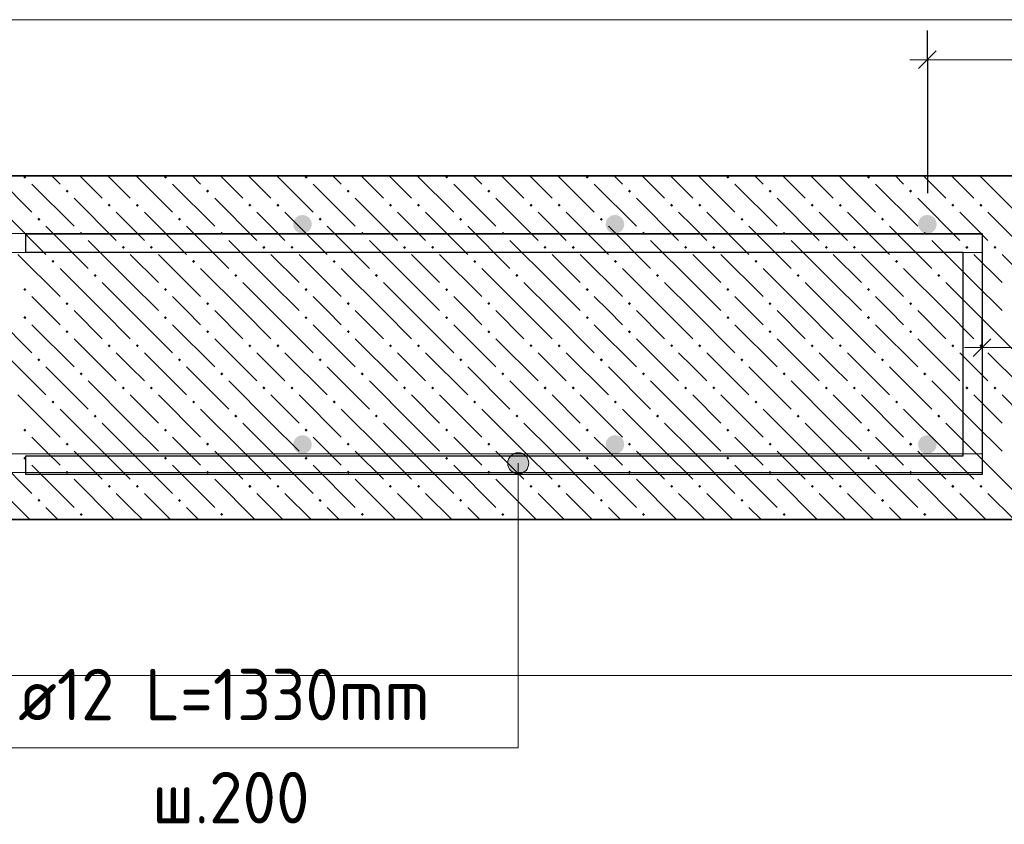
# Model space of a CAD drawing. Header units: millimetres. Extents: x 0 to 59400, y 0 to 42000.
# Tile 21 of 22: x 51907 to 56108, y 35444 to 38879. Entities that reach past the tile are written whole.
import ezdxf

# ---------------------------------------------------------------- set-up
doc = ezdxf.new("R2010")
doc.units = ezdxf.units.MM
for name, color, linetype, lineweight in [('Standard', 7, 'Continuous', 25), ('ЖБ Перекрытие верхний уровень', 7, 'Continuous', 18), ('Обрамление П-обр. равн.', 7, 'Continuous', 25), ('Размерная линия_ общее', 7, 'Continuous', 13), ('Фоновоя арматура Х1', 7, 'Continuous', 25)]:
    doc.layers.add(name, color=color, linetype=linetype, lineweight=lineweight)
doc.styles.add('ISOCPEUR', font='txt')

msp = doc.modelspace()

# ---------------------------------------------------------------- hatches: boundary and pattern name
at = {"layer": 'Standard', "linetype": 'Continuous', "lineweight": 13, "transparency": 33554687}
for points in [[(54056.9, 37024.2), (54011.9, 37024.2), (53995.7, 37008)], [(54056.9, 37024.2), (53995.7, 37008), (54073.1, 37008)], [(54011.9, 37024.2), (54056.9, 37024.2), (54034.4, 37030.5)], [(54073.1, 37008), (53995.7, 37008), (53989.4, 36985.5)], [(54073.1, 37008), (53989.4, 36985.5), (54079.4, 36985.5)], [(54079.4, 36985.5), (53989.4, 36985.5), (53995.7, 36963)], [(54079.4, 36985.5), (53995.7, 36963), (54073.1, 36963)], [(54073.1, 36963), (53995.7, 36963), (54011.9, 36946.8)], [(54073.1, 36963), (54011.9, 36946.8), (54056.9, 36946.8)], [(54056.9, 36946.8), (54011.9, 36946.8), (54034.4, 36940.5)]]:
    msp.add_hatch(color=7, dxfattribs=at).paths.add_polyline_path(points)
at = {"layer": 'ЖБ Перекрытие верхний уровень', "linetype": 'Continuous', "lineweight": 18, "transparency": 33554687}
for points in [[(51922.3, 38206.9), (51927.5, 38212.2), (51930, 38212.2), (51935.3, 38206.9), (51928.8, 38200.4)], [(52522.3, 38206.9), (52527.5, 38212.2), (52530, 38212.2), (52535.3, 38206.9), (52528.8, 38200.4)], [(53122.3, 38206.9), (53127.5, 38212.2), (53130, 38212.2), (53135.3, 38206.9), (53128.8, 38200.4)], [(53722.3, 38206.9), (53727.5, 38212.2), (53730, 38212.2), (53735.3, 38206.9), (53728.8, 38200.4)], [(54322.3, 38206.9), (54327.5, 38212.2), (54330, 38212.2), (54335.3, 38206.9), (54328.8, 38200.4)], [(54922.3, 38206.9), (54927.5, 38212.2), (54930, 38212.2), (54935.3, 38206.9), (54928.8, 38200.4)], [(55522.3, 38206.9), (55527.5, 38212.2), (55530, 38212.2), (55535.3, 38206.9), (55528.8, 38200.4)], [(52102.3, 38146.9), (52108.8, 38153.4), (52115.3, 38146.9), (52108.8, 38140.4)], [(52702.3, 38146.9), (52708.8, 38153.4), (52715.3, 38146.9), (52708.8, 38140.4)], [(53302.3, 38146.9), (53308.8, 38153.4), (53315.3, 38146.9), (53308.8, 38140.4)], [(53902.3, 38146.9), (53908.8, 38153.4), (53915.3, 38146.9), (53908.8, 38140.4)], [(54502.3, 38146.9), (54508.8, 38153.4), (54515.3, 38146.9), (54508.8, 38140.4)], [(55102.3, 38146.9), (55108.8, 38153.4), (55115.3, 38146.9), (55108.8, 38140.4)], [(55702.3, 38146.9), (55708.8, 38153.4), (55715.3, 38146.9), (55708.8, 38140.4)], [(52282.3, 38086.9), (52288.8, 38093.4), (52295.3, 38086.9), (52288.8, 38080.4)], [(52402.3, 38086.9), (52408.8, 38093.4), (52415.3, 38086.9), (52408.8, 38080.4)], [(52882.3, 38086.9), (52888.8, 38093.4), (52895.3, 38086.9), (52888.8, 38080.4)], [(53002.3, 38086.9), (53008.8, 38093.4), (53015.3, 38086.9), (53008.8, 38080.4)], [(53482.3, 38086.9), (53488.8, 38093.4), (53495.3, 38086.9), (53488.8, 38080.4)], [(53602.3, 38086.9), (53608.8, 38093.4), (53615.3, 38086.9), (53608.8, 38080.4)], [(54082.3, 38086.9), (54088.8, 38093.4), (54095.3, 38086.9), (54088.8, 38080.4)], [(54202.3, 38086.9), (54208.8, 38093.4), (54215.3, 38086.9), (54208.8, 38080.4)], [(54682.3, 38086.9), (54688.8, 38093.4), (54695.3, 38086.9), (54688.8, 38080.4)], [(54802.3, 38086.9), (54808.8, 38093.4), (54815.3, 38086.9), (54808.8, 38080.4)], [(55282.3, 38086.9), (55288.8, 38093.4), (55295.3, 38086.9), (55288.8, 38080.4)], [(55402.3, 38086.9), (55408.8, 38093.4), (55415.3, 38086.9), (55408.8, 38080.4)], [(55882.3, 38086.9), (55888.8, 38093.4), (55895.3, 38086.9), (55888.8, 38080.4)], [(56002.3, 38086.9), (56008.8, 38093.4), (56015.3, 38086.9), (56008.8, 38080.4)], [(51982.3, 38026.9), (51988.8, 38033.4), (51995.3, 38026.9), (51988.8, 38020.4)], [(52582.3, 38026.9), (52588.8, 38033.4), (52595.3, 38026.9), (52588.8, 38020.4)], [(53182.3, 38026.9), (53188.8, 38033.4), (53195.3, 38026.9), (53188.8, 38020.4)], [(53782.3, 38026.9), (53788.8, 38033.4), (53795.3, 38026.9), (53788.8, 38020.4)], [(54382.3, 38026.9), (54388.8, 38033.4), (54395.3, 38026.9), (54388.8, 38020.4)], [(54982.3, 38026.9), (54988.8, 38033.4), (54995.3, 38026.9), (54988.8, 38020.4)], [(55582.3, 38026.9), (55588.8, 38033.4), (55595.3, 38026.9), (55588.8, 38020.4)], [(52162.3, 37966.9), (52168.8, 37973.4), (52175.3, 37966.9), (52168.8, 37960.4)], [(52762.3, 37966.9), (52768.8, 37973.4), (52775.3, 37966.9), (52768.8, 37960.4)], [(53362.3, 37966.9), (53368.8, 37973.4), (53375.3, 37966.9), (53368.8, 37960.4)], [(53962.3, 37966.9), (53968.8, 37973.4), (53975.3, 37966.9), (53968.8, 37960.4)], [(54562.3, 37966.9), (54568.8, 37973.4), (54575.3, 37966.9), (54568.8, 37960.4)], [(55162.3, 37966.9), (55168.8, 37973.4), (55175.3, 37966.9), (55168.8, 37960.4)], [(55762.3, 37966.9), (55768.8, 37973.4), (55775.3, 37966.9), (55768.8, 37960.4)], [(52342.3, 37906.9), (52348.8, 37913.4), (52355.3, 37906.9), (52348.8, 37900.4)], [(52462.3, 37906.9), (52468.8, 37913.4), (52475.3, 37906.9), (52468.8, 37900.4)], [(52942.3, 37906.9), (52948.8, 37913.4), (52955.3, 37906.9), (52948.8, 37900.4)], [(53062.3, 37906.9), (53068.8, 37913.4), (53075.3, 37906.9), (53068.8, 37900.4)], [(53542.3, 37906.9), (53548.8, 37913.4), (53555.3, 37906.9), (53548.8, 37900.4)], [(53662.3, 37906.9), (53668.8, 37913.4), (53675.3, 37906.9), (53668.8, 37900.4)], [(54142.3, 37906.9), (54148.8, 37913.4), (54155.3, 37906.9), (54148.8, 37900.4)], [(54262.3, 37906.9), (54268.8, 37913.4), (54275.3, 37906.9), (54268.8, 37900.4)], [(54742.3, 37906.9), (54748.8, 37913.4), (54755.3, 37906.9), (54748.8, 37900.4)], [(54862.3, 37906.9), (54868.8, 37913.4), (54875.3, 37906.9), (54868.8, 37900.4)], [(55342.3, 37906.9), (55348.8, 37913.4), (55355.3, 37906.9), (55348.8, 37900.4)], [(55462.3, 37906.9), (55468.8, 37913.4), (55475.3, 37906.9), (55468.8, 37900.4)], [(55942.3, 37906.9), (55948.8, 37913.4), (55955.3, 37906.9), (55948.8, 37900.4)], [(56062.3, 37906.9), (56068.8, 37913.4), (56075.3, 37906.9), (56068.8, 37900.4)], [(52042.3, 37846.9), (52048.8, 37853.4), (52055.3, 37846.9), (52048.8, 37840.4)], [(52642.3, 37846.9), (52648.8, 37853.4), (52655.3, 37846.9), (52648.8, 37840.4)], [(53242.3, 37846.9), (53248.8, 37853.4), (53255.3, 37846.9), (53248.8, 37840.4)], [(53842.3, 37846.9), (53848.8, 37853.4), (53855.3, 37846.9), (53848.8, 37840.4)], [(54442.3, 37846.9), (54448.8, 37853.4), (54455.3, 37846.9), (54448.8, 37840.4)], [(55042.3, 37846.9), (55048.8, 37853.4), (55055.3, 37846.9), (55048.8, 37840.4)], [(55642.3, 37846.9), (55648.8, 37853.4), (55655.3, 37846.9), (55648.8, 37840.4)], [(52222.3, 37786.9), (52228.8, 37793.4), (52235.3, 37786.9), (52228.8, 37780.4)], [(52822.3, 37786.9), (52828.8, 37793.4), (52835.3, 37786.9), (52828.8, 37780.4)], [(53422.3, 37786.9), (53428.8, 37793.4), (53435.3, 37786.9), (53428.8, 37780.4)], [(54022.3, 37786.9), (54028.8, 37793.4), (54035.3, 37786.9), (54028.8, 37780.4)], [(54622.3, 37786.9), (54628.8, 37793.4), (54635.3, 37786.9), (54628.8, 37780.4)], [(55222.3, 37786.9), (55228.8, 37793.4), (55235.3, 37786.9), (55228.8, 37780.4)], [(55822.3, 37786.9), (55828.8, 37793.4), (55835.3, 37786.9), (55828.8, 37780.4)], [(51922.3, 37726.9), (51928.8, 37733.4), (51935.3, 37726.9), (51928.8, 37720.4)], [(52522.3, 37726.9), (52528.8, 37733.4), (52535.3, 37726.9), (52528.8, 37720.4)], [(53122.3, 37726.9), (53128.8, 37733.4), (53135.3, 37726.9), (53128.8, 37720.4)], [(53722.3, 37726.9), (53728.8, 37733.4), (53735.3, 37726.9), (53728.8, 37720.4)], [(54322.3, 37726.9), (54328.8, 37733.4), (54335.3, 37726.9), (54328.8, 37720.4)], [(54922.3, 37726.9), (54928.8, 37733.4), (54935.3, 37726.9), (54928.8, 37720.4)], [(55522.3, 37726.9), (55528.8, 37733.4), (55535.3, 37726.9), (55528.8, 37720.4)], [(52102.3, 37666.9), (52108.8, 37673.4), (52115.3, 37666.9), (52108.8, 37660.4)], [(52702.3, 37666.9), (52708.8, 37673.4), (52715.3, 37666.9), (52708.8, 37660.4)], [(53302.3, 37666.9), (53308.8, 37673.4), (53315.3, 37666.9), (53308.8, 37660.4)], [(53902.3, 37666.9), (53908.8, 37673.4), (53915.3, 37666.9), (53908.8, 37660.4)], [(54502.3, 37666.9), (54508.8, 37673.4), (54515.3, 37666.9), (54508.8, 37660.4)], [(55102.3, 37666.9), (55108.8, 37673.4), (55115.3, 37666.9), (55108.8, 37660.4)], [(55702.3, 37666.9), (55708.8, 37673.4), (55715.3, 37666.9), (55708.8, 37660.4)], [(51922.3, 37606.9), (51928.8, 37613.4), (51935.3, 37606.9), (51928.8, 37600.4)], [(52522.3, 37606.9), (52528.8, 37613.4), (52535.3, 37606.9), (52528.8, 37600.4)], [(53122.3, 37606.9), (53128.8, 37613.4), (53135.3, 37606.9), (53128.8, 37600.4)], [(53722.3, 37606.9), (53728.8, 37613.4), (53735.3, 37606.9), (53728.8, 37600.4)], [(54322.3, 37606.9), (54328.8, 37613.4), (54335.3, 37606.9), (54328.8, 37600.4)], [(54922.3, 37606.9), (54928.8, 37613.4), (54935.3, 37606.9), (54928.8, 37600.4)], [(55522.3, 37606.9), (55528.8, 37613.4), (55535.3, 37606.9), (55528.8, 37600.4)], [(52102.3, 37546.9), (52108.8, 37553.4), (52115.3, 37546.9), (52108.8, 37540.4)], [(52702.3, 37546.9), (52708.8, 37553.4), (52715.3, 37546.9), (52708.8, 37540.4)], [(53302.3, 37546.9), (53308.8, 37553.4), (53315.3, 37546.9), (53308.8, 37540.4)], [(53902.3, 37546.9), (53908.8, 37553.4), (53915.3, 37546.9), (53908.8, 37540.4)], [(54502.3, 37546.9), (54508.8, 37553.4), (54515.3, 37546.9), (54508.8, 37540.4)], [(55102.3, 37546.9), (55108.8, 37553.4), (55115.3, 37546.9), (55108.8, 37540.4)], [(55702.3, 37546.9), (55708.8, 37553.4), (55715.3, 37546.9), (55708.8, 37540.4)], [(52282.3, 37486.9), (52288.8, 37493.4), (52295.3, 37486.9), (52288.8, 37480.4)], [(52402.3, 37486.9), (52408.8, 37493.4), (52415.3, 37486.9), (52408.8, 37480.4)], [(52882.3, 37486.9), (52888.8, 37493.4), (52895.3, 37486.9), (52888.8, 37480.4)], [(53002.3, 37486.9), (53008.8, 37493.4), (53015.3, 37486.9), (53008.8, 37480.4)], [(53482.3, 37486.9), (53488.8, 37493.4), (53495.3, 37486.9), (53488.8, 37480.4)], [(53602.3, 37486.9), (53608.8, 37493.4), (53615.3, 37486.9), (53608.8, 37480.4)], [(54082.3, 37486.9), (54088.8, 37493.4), (54095.3, 37486.9), (54088.8, 37480.4)], [(54202.3, 37486.9), (54208.8, 37493.4), (54215.3, 37486.9), (54208.8, 37480.4)], [(54682.3, 37486.9), (54688.8, 37493.4), (54695.3, 37486.9), (54688.8, 37480.4)], [(54802.3, 37486.9), (54808.8, 37493.4), (54815.3, 37486.9), (54808.8, 37480.4)], [(55282.3, 37486.9), (55288.8, 37493.4), (55295.3, 37486.9), (55288.8, 37480.4)], [(55402.3, 37486.9), (55408.8, 37493.4), (55415.3, 37486.9), (55408.8, 37480.4)], [(55882.3, 37486.9), (55888.8, 37493.4), (55895.3, 37486.9), (55888.8, 37480.4)], [(56002.3, 37486.9), (56008.8, 37493.4), (56015.3, 37486.9), (56008.8, 37480.4)], [(51982.3, 37426.9), (51988.8, 37433.4), (51995.3, 37426.9), (51988.8, 37420.4)], [(52582.3, 37426.9), (52588.8, 37433.4), (52595.3, 37426.9), (52588.8, 37420.4)], [(53182.3, 37426.9), (53188.8, 37433.4), (53195.3, 37426.9), (53188.8, 37420.4)], [(53782.3, 37426.9), (53788.8, 37433.4), (53795.3, 37426.9), (53788.8, 37420.4)], [(54382.3, 37426.9), (54388.8, 37433.4), (54395.3, 37426.9), (54388.8, 37420.4)], [(54982.3, 37426.9), (54988.8, 37433.4), (54995.3, 37426.9), (54988.8, 37420.4)], [(55582.3, 37426.9), (55588.8, 37433.4), (55595.3, 37426.9), (55588.8, 37420.4)], [(52162.3, 37366.9), (52168.8, 37373.4), (52175.3, 37366.9), (52168.8, 37360.4)], [(52762.3, 37366.9), (52768.8, 37373.4), (52775.3, 37366.9), (52768.8, 37360.4)], [(53362.3, 37366.9), (53368.8, 37373.4), (53375.3, 37366.9), (53368.8, 37360.4)], [(53962.3, 37366.9), (53968.8, 37373.4), (53975.3, 37366.9), (53968.8, 37360.4)], [(54562.3, 37366.9), (54568.8, 37373.4), (54575.3, 37366.9), (54568.8, 37360.4)], [(55162.3, 37366.9), (55168.8, 37373.4), (55175.3, 37366.9), (55168.8, 37360.4)], [(55762.3, 37366.9), (55768.8, 37373.4), (55775.3, 37366.9), (55768.8, 37360.4)], [(52342.3, 37306.9), (52348.8, 37313.4), (52355.3, 37306.9), (52348.8, 37300.4)], [(52462.3, 37306.9), (52468.8, 37313.4), (52475.3, 37306.9), (52468.8, 37300.4)], [(52942.3, 37306.9), (52948.8, 37313.4), (52955.3, 37306.9), (52948.8, 37300.4)], [(53062.3, 37306.9), (53068.8, 37313.4), (53075.3, 37306.9), (53068.8, 37300.4)], [(53542.3, 37306.9), (53548.8, 37313.4), (53555.3, 37306.9), (53548.8, 37300.4)], [(53662.3, 37306.9), (53668.8, 37313.4), (53675.3, 37306.9), (53668.8, 37300.4)], [(54142.3, 37306.9), (54148.8, 37313.4), (54155.3, 37306.9), (54148.8, 37300.4)], [(54262.3, 37306.9), (54268.8, 37313.4), (54275.3, 37306.9), (54268.8, 37300.4)], [(54742.3, 37306.9), (54748.8, 37313.4), (54755.3, 37306.9), (54748.8, 37300.4)], [(54862.3, 37306.9), (54868.8, 37313.4), (54875.3, 37306.9), (54868.8, 37300.4)], [(55342.3, 37306.9), (55348.8, 37313.4), (55355.3, 37306.9), (55348.8, 37300.4)], [(55462.3, 37306.9), (55468.8, 37313.4), (55475.3, 37306.9), (55468.8, 37300.4)], [(55942.3, 37306.9), (55948.8, 37313.4), (55955.3, 37306.9), (55948.8, 37300.4)], [(56062.3, 37306.9), (56068.8, 37313.4), (56075.3, 37306.9), (56068.8, 37300.4)], [(52042.3, 37246.9), (52048.8, 37253.4), (52055.3, 37246.9), (52048.8, 37240.4)], [(52642.3, 37246.9), (52648.8, 37253.4), (52655.3, 37246.9), (52648.8, 37240.4)], [(53242.3, 37246.9), (53248.8, 37253.4), (53255.3, 37246.9), (53248.8, 37240.4)], [(53842.3, 37246.9), (53848.8, 37253.4), (53855.3, 37246.9), (53848.8, 37240.4)], [(54442.3, 37246.9), (54448.8, 37253.4), (54455.3, 37246.9), (54448.8, 37240.4)], [(55042.3, 37246.9), (55048.8, 37253.4), (55055.3, 37246.9), (55048.8, 37240.4)], [(55642.3, 37246.9), (55648.8, 37253.4), (55655.3, 37246.9), (55648.8, 37240.4)], [(52222.3, 37186.9), (52228.8, 37193.4), (52235.3, 37186.9), (52228.8, 37180.4)], [(52822.3, 37186.9), (52828.8, 37193.4), (52835.3, 37186.9), (52828.8, 37180.4)], [(53422.3, 37186.9), (53428.8, 37193.4), (53435.3, 37186.9), (53428.8, 37180.4)], [(54022.3, 37186.9), (54028.8, 37193.4), (54035.3, 37186.9), (54028.8, 37180.4)], [(54622.3, 37186.9), (54628.8, 37193.4), (54635.3, 37186.9), (54628.8, 37180.4)], [(55222.3, 37186.9), (55228.8, 37193.4), (55235.3, 37186.9), (55228.8, 37180.4)], [(55822.3, 37186.9), (55828.8, 37193.4), (55835.3, 37186.9), (55828.8, 37180.4)], [(51922.3, 37126.9), (51928.8, 37133.4), (51935.3, 37126.9), (51928.8, 37120.4)], [(52522.3, 37126.9), (52528.8, 37133.4), (52535.3, 37126.9), (52528.8, 37120.4)], [(53122.3, 37126.9), (53128.8, 37133.4), (53135.3, 37126.9), (53128.8, 37120.4)], [(53722.3, 37126.9), (53728.8, 37133.4), (53735.3, 37126.9), (53728.8, 37120.4)], [(54322.3, 37126.9), (54328.8, 37133.4), (54335.3, 37126.9), (54328.8, 37120.4)], [(54922.3, 37126.9), (54928.8, 37133.4), (54935.3, 37126.9), (54928.8, 37120.4)], [(55522.3, 37126.9), (55528.8, 37133.4), (55535.3, 37126.9), (55528.8, 37120.4)], [(52102.3, 37066.9), (52108.8, 37073.4), (52115.3, 37066.9), (52108.8, 37060.4)], [(52702.3, 37066.9), (52708.8, 37073.4), (52715.3, 37066.9), (52708.8, 37060.4)], [(53302.3, 37066.9), (53308.8, 37073.4), (53315.3, 37066.9), (53308.8, 37060.4)], [(53902.3, 37066.9), (53908.8, 37073.4), (53915.3, 37066.9), (53908.8, 37060.4)], [(54502.3, 37066.9), (54508.8, 37073.4), (54515.3, 37066.9), (54508.8, 37060.4)], [(55102.3, 37066.9), (55108.8, 37073.4), (55115.3, 37066.9), (55108.8, 37060.4)], [(55702.3, 37066.9), (55708.8, 37073.4), (55715.3, 37066.9), (55708.8, 37060.4)], [(51922.3, 37006.9), (51928.8, 37013.4), (51935.3, 37006.9), (51928.8, 37000.4)], [(52522.3, 37006.9), (52528.8, 37013.4), (52535.3, 37006.9), (52528.8, 37000.4)], [(53122.3, 37006.9), (53128.8, 37013.4), (53135.3, 37006.9), (53128.8, 37000.4)], [(53722.3, 37006.9), (53728.8, 37013.4), (53735.3, 37006.9), (53728.8, 37000.4)], [(54322.3, 37006.9), (54328.8, 37013.4), (54335.3, 37006.9), (54328.8, 37000.4)], [(54922.3, 37006.9), (54928.8, 37013.4), (54935.3, 37006.9), (54928.8, 37000.4)], [(55522.3, 37006.9), (55528.8, 37013.4), (55535.3, 37006.9), (55528.8, 37000.4)], [(52102.3, 36946.9), (52108.8, 36953.4), (52115.3, 36946.9), (52108.8, 36940.4)], [(52702.3, 36946.9), (52708.8, 36953.4), (52715.3, 36946.9), (52708.8, 36940.4)], [(53302.3, 36946.9), (53308.8, 36953.4), (53315.3, 36946.9), (53308.8, 36940.4)], [(53902.3, 36946.9), (53908.8, 36953.4), (53915.3, 36946.9), (53908.8, 36940.4)], [(54502.3, 36946.9), (54508.8, 36953.4), (54515.3, 36946.9), (54508.8, 36940.4)], [(55102.3, 36946.9), (55108.8, 36953.4), (55115.3, 36946.9), (55108.8, 36940.4)], [(55702.3, 36946.9), (55708.8, 36953.4), (55715.3, 36946.9), (55708.8, 36940.4)], [(52282.3, 36886.9), (52288.8, 36893.4), (52295.3, 36886.9), (52288.8, 36880.4)], [(52402.3, 36886.9), (52408.8, 36893.4), (52415.3, 36886.9), (52408.8, 36880.4)], [(52882.3, 36886.9), (52888.8, 36893.4), (52895.3, 36886.9), (52888.8, 36880.4)], [(53002.3, 36886.9), (53008.8, 36893.4), (53015.3, 36886.9), (53008.8, 36880.4)], [(53482.3, 36886.9), (53488.8, 36893.4), (53495.3, 36886.9), (53488.8, 36880.4)], [(53602.3, 36886.9), (53608.8, 36893.4), (53615.3, 36886.9), (53608.8, 36880.4)], [(54082.3, 36886.9), (54088.8, 36893.4), (54095.3, 36886.9), (54088.8, 36880.4)], [(54202.3, 36886.9), (54208.8, 36893.4), (54215.3, 36886.9), (54208.8, 36880.4)], [(54682.3, 36886.9), (54688.8, 36893.4), (54695.3, 36886.9), (54688.8, 36880.4)], [(54802.3, 36886.9), (54808.8, 36893.4), (54815.3, 36886.9), (54808.8, 36880.4)], [(55282.3, 36886.9), (55288.8, 36893.4), (55295.3, 36886.9), (55288.8, 36880.4)], [(55402.3, 36886.9), (55408.8, 36893.4), (55415.3, 36886.9), (55408.8, 36880.4)], [(55882.3, 36886.9), (55888.8, 36893.4), (55895.3, 36886.9), (55888.8, 36880.4)], [(56002.3, 36886.9), (56008.8, 36893.4), (56015.3, 36886.9), (56008.8, 36880.4)], [(51982.3, 36826.9), (51988.8, 36833.4), (51995.3, 36826.9), (51988.8, 36820.4)], [(52582.3, 36826.9), (52588.8, 36833.4), (52595.3, 36826.9), (52588.8, 36820.4)], [(53182.3, 36826.9), (53188.8, 36833.4), (53195.3, 36826.9), (53188.8, 36820.4)], [(53782.3, 36826.9), (53788.8, 36833.4), (53795.3, 36826.9), (53788.8, 36820.4)], [(54382.3, 36826.9), (54388.8, 36833.4), (54395.3, 36826.9), (54388.8, 36820.4)], [(54982.3, 36826.9), (54988.8, 36833.4), (54995.3, 36826.9), (54988.8, 36820.4)], [(55582.3, 36826.9), (55588.8, 36833.4), (55595.3, 36826.9), (55588.8, 36820.4)], [(52162.3, 36766.9), (52168.8, 36773.4), (52175.3, 36766.9), (52168.8, 36760.4)], [(52762.3, 36766.9), (52768.8, 36773.4), (52775.3, 36766.9), (52768.8, 36760.4)], [(53362.3, 36766.9), (53368.8, 36773.4), (53375.3, 36766.9), (53368.8, 36760.4)], [(53962.3, 36766.9), (53968.8, 36773.4), (53975.3, 36766.9), (53968.8, 36760.4)], [(54562.3, 36766.9), (54568.8, 36773.4), (54575.3, 36766.9), (54568.8, 36760.4)], [(55162.3, 36766.9), (55168.8, 36773.4), (55175.3, 36766.9), (55168.8, 36760.4)], [(55762.3, 36766.9), (55768.8, 36773.4), (55775.3, 36766.9), (55768.8, 36760.4)]]:
    msp.add_hatch(color=7, dxfattribs=at).paths.add_polyline_path(points, flags=16)
at = {"layer": 'Фоновоя арматура Х1', "linetype": 'Continuous', "lineweight": 18, "transparency": 33554687}
for points in [[(53153.6, 38005.5), (53150.5, 38020.8), (53141.9, 38033.8), (53128.9, 38042.5), (53113.6, 38045.5), (53098.3, 38042.5), (53085.3, 38033.8), (53076.6, 38020.8), (53073.6, 38005.5), (53076.6, 37990.2), (53085.3, 37977.2), (53098.3, 37968.5), (53113.6, 37965.5), (53128.9, 37968.5), (53141.9, 37977.2), (53150.5, 37990.2)], [(54486.9, 38005.5), (54483.9, 38020.8), (54475.2, 38033.8), (54462.2, 38042.5), (54446.9, 38045.5), (54431.6, 38042.5), (54418.6, 38033.8), (54410, 38020.8), (54406.9, 38005.5), (54410, 37990.2), (54418.6, 37977.2), (54431.6, 37968.5), (54446.9, 37965.5), (54462.2, 37968.5), (54475.2, 37977.2), (54483.9, 37990.2)], [(55820.3, 38005.5), (55817.2, 38020.8), (55808.6, 38033.8), (55795.6, 38042.5), (55780.3, 38045.5), (55765, 38042.5), (55752, 38033.8), (55743.3, 38020.8), (55740.3, 38005.5), (55743.3, 37990.2), (55752, 37977.2), (55765, 37968.5), (55780.3, 37965.5), (55795.6, 37968.5), (55808.6, 37977.2), (55817.2, 37990.2)], [(53153.6, 37065.5), (53150.5, 37080.8), (53141.9, 37093.8), (53128.9, 37102.5), (53113.6, 37105.5), (53098.3, 37102.5), (53085.3, 37093.8), (53076.6, 37080.8), (53073.6, 37065.5), (53076.6, 37050.2), (53085.3, 37037.2), (53098.3, 37028.5), (53113.6, 37025.5), (53128.9, 37028.5), (53141.9, 37037.2), (53150.5, 37050.2)], [(54486.9, 37065.5), (54483.9, 37080.8), (54475.2, 37093.8), (54462.2, 37102.5), (54446.9, 37105.5), (54431.6, 37102.5), (54418.6, 37093.8), (54410, 37080.8), (54406.9, 37065.5), (54410, 37050.2), (54418.6, 37037.2), (54431.6, 37028.5), (54446.9, 37025.5), (54462.2, 37028.5), (54475.2, 37037.2), (54483.9, 37050.2)], [(55820.3, 37065.5), (55817.2, 37080.8), (55808.6, 37093.8), (55795.6, 37102.5), (55780.3, 37105.5), (55765, 37102.5), (55752, 37093.8), (55743.3, 37080.8), (55740.3, 37065.5), (55743.3, 37050.2), (55752, 37037.2), (55765, 37028.5), (55780.3, 37025.5), (55795.6, 37028.5), (55808.6, 37037.2), (55817.2, 37050.2)]]:
    msp.add_hatch(color=7, dxfattribs=at).paths.add_polyline_path(points)

# ---------------------------------------------------------------- linework, layer by layer
at = {"layer": 'Standard', "color": 251, "linetype": 'Continuous', "lineweight": -3, "true_color": 0x656565, "transparency": 33554687}
for q in [(56013.6, 37603.8), (56013.6, 37577.7), (56013.6, 37353.8)]:
    msp.add_line((56013.6, 37478.8), q, dxfattribs=at)
at = {"layer": 'Standard', "color": 7, "linetype": 'Continuous', "lineweight": 25, "transparency": 33554687}
msp.add_line((55976.1, 37441.3), (56051.1, 37516.3), dxfattribs=at)
at = {"layer": 'Standard', "color": 7, "linetype": 'Continuous', "lineweight": 13, "transparency": 33554687}
for p, q in [((56013.6, 37478.8), (55938.6, 37478.8)), ((56013.6, 37478.8), (56180.3, 37478.8)), ((54034.4, 37030.5), (54034.4, 37030.5)), ((53989.4, 36985.5), (53989.4, 36985.5)), ((54079.4, 36985.5), (54079.4, 36985.5)), ((54034.4, 36940.5), (54034.4, 36940.5))]:
    msp.add_line(p, q, dxfattribs=at)
at = {"layer": 'Standard', "color": 254, "linetype": 'Continuous', "lineweight": 13, "true_color": 0xc4c4ff, "transparency": 33554687}
msp.add_lwpolyline([(44242.9, 36078.8), (58091.2, 36078.8), (58091.2, 38878.8), (44242.9, 38878.8), (44242.9, 36078.8)], dxfattribs=at)
at = {"layer": 'Standard', "color": 7, "linetype": 'Continuous', "lineweight": 13, "transparency": 33554687}
msp.add_lwpolyline([(54034.4, 36985.5), (54034.4, 35770.7), (51828.4, 35770.7)], dxfattribs=at)
msp.add_circle((54034.4, 36985.5), 45, dxfattribs=at)
at = {"layer": 'ЖБ Перекрытие верхний уровень', "color": 7, "linetype": 'Continuous', "lineweight": 35, "transparency": 33554687}
for p, q in [((56180.3, 38212.2), (44909.5, 38212.2)), ((44909.5, 36745.5), (56180.3, 36745.5))]:
    msp.add_line(p, q, dxfattribs=at)
at = {"layer": 'ЖБ Перекрытие верхний уровень', "color": 9, "linetype": 'Continuous', "lineweight": 18, "true_color": 0xc7c7c7, "transparency": 33554687}
for p, q in [((51803.5, 38212.2), (51958.8, 38056.9)), ((52078.8, 38176.9), (52043.5, 38212.2)), ((52163.5, 38212.2), (52258.8, 38116.9)), ((52283.5, 38212.2), (52378.8, 38116.9)), ((52403.5, 38212.2), (52558.8, 38056.9)), ((52678.8, 38176.9), (52643.5, 38212.2)), ((52763.5, 38212.2), (52858.8, 38116.9)), ((52883.5, 38212.2), (52978.8, 38116.9)), ((53003.5, 38212.2), (53158.8, 38056.9)), ((53278.8, 38176.9), (53243.5, 38212.2)), ((53363.5, 38212.2), (53458.8, 38116.9)), ((53483.5, 38212.2), (53578.8, 38116.9)), ((53603.5, 38212.2), (53758.8, 38056.9)), ((53878.8, 38176.9), (53843.5, 38212.2)), ((53963.5, 38212.2), (54058.8, 38116.9)), ((54083.5, 38212.2), (54178.8, 38116.9)), ((54203.5, 38212.2), (54358.8, 38056.9)), ((54478.8, 38176.9), (54443.5, 38212.2)), ((54563.5, 38212.2), (54658.8, 38116.9)), ((54683.5, 38212.2), (54778.8, 38116.9)), ((54803.5, 38212.2), (54958.8, 38056.9)), ((55078.8, 38176.9), (55043.5, 38212.2)), ((55163.5, 38212.2), (55258.8, 38116.9)), ((55283.5, 38212.2), (55378.8, 38116.9)), ((55403.5, 38212.2), (55558.8, 38056.9)), ((55678.8, 38176.9), (55643.5, 38212.2)), ((55763.5, 38212.2), (55858.8, 38116.9)), ((55883.5, 38212.2), (55978.8, 38116.9)), ((56003.5, 38212.2), (56158.8, 38056.9)), ((51958.8, 38176.9), (52138.8, 37996.9)), ((52558.8, 38176.9), (52738.8, 37996.9)), ((53158.8, 38176.9), (53338.8, 37996.9)), ((53758.8, 38176.9), (53938.8, 37996.9)), ((54358.8, 38176.9), (54538.8, 37996.9)), ((54958.8, 38176.9), (55138.8, 37996.9)), ((55558.8, 38176.9), (55738.8, 37996.9)), ((52138.8, 38116.9), (52318.8, 37936.9)), ((52738.8, 38116.9), (52918.8, 37936.9)), ((53338.8, 38116.9), (53518.8, 37936.9)), ((53938.8, 38116.9), (54118.8, 37936.9)), ((54538.8, 38116.9), (54718.8, 37936.9)), ((55138.8, 38116.9), (55318.8, 37936.9)), ((55738.8, 38116.9), (55918.8, 37936.9)), ((51838.8, 38056.9), (52018.8, 37876.9)), ((52378.8, 37996.9), (52318.8, 38056.9)), ((52438.8, 38056.9), (52618.8, 37876.9)), ((52978.8, 37996.9), (52918.8, 38056.9)), ((53038.8, 38056.9), (53218.8, 37876.9)), ((53578.8, 37996.9), (53518.8, 38056.9)), ((53638.8, 38056.9), (53818.8, 37876.9)), ((54178.8, 37996.9), (54118.8, 38056.9)), ((54238.8, 38056.9), (54418.8, 37876.9)), ((54778.8, 37996.9), (54718.8, 38056.9)), ((54838.8, 38056.9), (55018.8, 37876.9)), ((55378.8, 37996.9), (55318.8, 38056.9)), ((55438.8, 38056.9), (55618.8, 37876.9)), ((55978.8, 37996.9), (55918.8, 38056.9)), ((56038.8, 38056.9), (56180.3, 37915.4)), ((52018.8, 37996.9), (52198.8, 37816.9)), ((52438.8, 37936.9), (52378.8, 37996.9)), ((52618.8, 37996.9), (52798.8, 37816.9)), ((53038.8, 37936.9), (52978.8, 37996.9)), ((53218.8, 37996.9), (53398.8, 37816.9)), ((53638.8, 37936.9), (53578.8, 37996.9)), ((53818.8, 37996.9), (53998.8, 37816.9)), ((54238.8, 37936.9), (54178.8, 37996.9)), ((54418.8, 37996.9), (54598.8, 37816.9)), ((54838.8, 37936.9), (54778.8, 37996.9)), ((55018.8, 37996.9), (55198.8, 37816.9)), ((55438.8, 37936.9), (55378.8, 37996.9)), ((55618.8, 37996.9), (55798.8, 37816.9)), ((56038.8, 37936.9), (55978.8, 37996.9)), ((52378.8, 37756.9), (52198.8, 37936.9)), ((52978.8, 37756.9), (52798.8, 37936.9)), ((53578.8, 37756.9), (53398.8, 37936.9)), ((54178.8, 37756.9), (53998.8, 37936.9)), ((54778.8, 37756.9), (54598.8, 37936.9)), ((55378.8, 37756.9), (55198.8, 37936.9)), ((55978.8, 37756.9), (55798.8, 37936.9)), ((51898.8, 37876.9), (52078.8, 37696.9)), ((52378.8, 37876.9), (52498.8, 37756.9)), ((52498.8, 37876.9), (52678.8, 37696.9)), ((52978.8, 37876.9), (53098.8, 37756.9)), ((53098.8, 37876.9), (53278.8, 37696.9)), ((53578.8, 37876.9), (53698.8, 37756.9)), ((53698.8, 37876.9), (53878.8, 37696.9)), ((54178.8, 37876.9), (54298.8, 37756.9)), ((54298.8, 37876.9), (54478.8, 37696.9)), ((54778.8, 37876.9), (54898.8, 37756.9)), ((54898.8, 37876.9), (55078.8, 37696.9)), ((55378.8, 37876.9), (55498.8, 37756.9)), ((55498.8, 37876.9), (55678.8, 37696.9)), ((55978.8, 37876.9), (56098.8, 37756.9)), ((56098.8, 37876.9), (56180.3, 37795.4)), ((52258.8, 37636.9), (52078.8, 37816.9)), ((52858.8, 37636.9), (52678.8, 37816.9)), ((53458.8, 37636.9), (53278.8, 37816.9)), ((54058.8, 37636.9), (53878.8, 37816.9)), ((54658.8, 37636.9), (54478.8, 37816.9)), ((55258.8, 37636.9), (55078.8, 37816.9)), ((55858.8, 37636.9), (55678.8, 37816.9)), ((52258.8, 37756.9), (52378.8, 37636.9)), ((52378.8, 37756.9), (52498.8, 37636.9)), ((52858.8, 37756.9), (52978.8, 37636.9)), ((52978.8, 37756.9), (53098.8, 37636.9)), ((53458.8, 37756.9), (53578.8, 37636.9)), ((53578.8, 37756.9), (53698.8, 37636.9)), ((54058.8, 37756.9), (54178.8, 37636.9)), ((54178.8, 37756.9), (54298.8, 37636.9)), ((54658.8, 37756.9), (54778.8, 37636.9)), ((54778.8, 37756.9), (54898.8, 37636.9)), ((55258.8, 37756.9), (55378.8, 37636.9)), ((55378.8, 37756.9), (55498.8, 37636.9)), ((55858.8, 37756.9), (55978.8, 37636.9)), ((55978.8, 37756.9), (56098.8, 37636.9)), ((52018.8, 37636.9), (51958.8, 37696.9)), ((52618.8, 37636.9), (52558.8, 37696.9)), ((53218.8, 37636.9), (53158.8, 37696.9)), ((53818.8, 37636.9), (53758.8, 37696.9)), ((54418.8, 37636.9), (54358.8, 37696.9)), ((55018.8, 37636.9), (54958.8, 37696.9)), ((55618.8, 37636.9), (55558.8, 37696.9)), ((51778.8, 37636.9), (51958.8, 37456.9)), ((52078.8, 37576.9), (52018.8, 37636.9)), ((52138.8, 37636.9), (52258.8, 37516.9)), ((52258.8, 37636.9), (52378.8, 37516.9)), ((52378.8, 37636.9), (52558.8, 37456.9)), ((52678.8, 37576.9), (52618.8, 37636.9)), ((52738.8, 37636.9), (52858.8, 37516.9)), ((52858.8, 37636.9), (52978.8, 37516.9)), ((52978.8, 37636.9), (53158.8, 37456.9)), ((53278.8, 37576.9), (53218.8, 37636.9)), ((53338.8, 37636.9), (53458.8, 37516.9)), ((53458.8, 37636.9), (53578.8, 37516.9)), ((53578.8, 37636.9), (53758.8, 37456.9)), ((53878.8, 37576.9), (53818.8, 37636.9)), ((53938.8, 37636.9), (54058.8, 37516.9)), ((54058.8, 37636.9), (54178.8, 37516.9)), ((54178.8, 37636.9), (54358.8, 37456.9)), ((54478.8, 37576.9), (54418.8, 37636.9)), ((54538.8, 37636.9), (54658.8, 37516.9)), ((54658.8, 37636.9), (54778.8, 37516.9)), ((54778.8, 37636.9), (54958.8, 37456.9)), ((55078.8, 37576.9), (55018.8, 37636.9)), ((55138.8, 37636.9), (55258.8, 37516.9)), ((55258.8, 37636.9), (55378.8, 37516.9)), ((55378.8, 37636.9), (55558.8, 37456.9)), ((55678.8, 37576.9), (55618.8, 37636.9)), ((55738.8, 37636.9), (55858.8, 37516.9)), ((55858.8, 37636.9), (55978.8, 37516.9)), ((55978.8, 37636.9), (56158.8, 37456.9)), ((51958.8, 37576.9), (52138.8, 37396.9)), ((52558.8, 37576.9), (52738.8, 37396.9)), ((53158.8, 37576.9), (53338.8, 37396.9)), ((53758.8, 37576.9), (53938.8, 37396.9)), ((54358.8, 37576.9), (54538.8, 37396.9)), ((54958.8, 37576.9), (55138.8, 37396.9)), ((55558.8, 37576.9), (55738.8, 37396.9)), ((52138.8, 37516.9), (52318.8, 37336.9)), ((52738.8, 37516.9), (52918.8, 37336.9)), ((53338.8, 37516.9), (53518.8, 37336.9)), ((53938.8, 37516.9), (54118.8, 37336.9)), ((54538.8, 37516.9), (54718.8, 37336.9)), ((55138.8, 37516.9), (55318.8, 37336.9)), ((55738.8, 37516.9), (55918.8, 37336.9)), ((51838.8, 37456.9), (52018.8, 37276.9)), ((52378.8, 37396.9), (52318.8, 37456.9)), ((52438.8, 37456.9), (52618.8, 37276.9)), ((52978.8, 37396.9), (52918.8, 37456.9)), ((53038.8, 37456.9), (53218.8, 37276.9)), ((53578.8, 37396.9), (53518.8, 37456.9)), ((53638.8, 37456.9), (53818.8, 37276.9)), ((54178.8, 37396.9), (54118.8, 37456.9)), ((54238.8, 37456.9), (54418.8, 37276.9)), ((54778.8, 37396.9), (54718.8, 37456.9)), ((54838.8, 37456.9), (55018.8, 37276.9)), ((55378.8, 37396.9), (55318.8, 37456.9)), ((55438.8, 37456.9), (55618.8, 37276.9)), ((55978.8, 37396.9), (55918.8, 37456.9)), ((56038.8, 37456.9), (56180.3, 37315.4)), ((52018.8, 37396.9), (52198.8, 37216.9)), ((52438.8, 37336.9), (52378.8, 37396.9)), ((52618.8, 37396.9), (52798.8, 37216.9)), ((53038.8, 37336.9), (52978.8, 37396.9)), ((53218.8, 37396.9), (53398.8, 37216.9)), ((53638.8, 37336.9), (53578.8, 37396.9)), ((53818.8, 37396.9), (53998.8, 37216.9)), ((54238.8, 37336.9), (54178.8, 37396.9)), ((54418.8, 37396.9), (54598.8, 37216.9)), ((54838.8, 37336.9), (54778.8, 37396.9)), ((55018.8, 37396.9), (55198.8, 37216.9)), ((55438.8, 37336.9), (55378.8, 37396.9)), ((55618.8, 37396.9), (55798.8, 37216.9)), ((56038.8, 37336.9), (55978.8, 37396.9)), ((52378.8, 37156.9), (52198.8, 37336.9)), ((52978.8, 37156.9), (52798.8, 37336.9)), ((53578.8, 37156.9), (53398.8, 37336.9)), ((54178.8, 37156.9), (53998.8, 37336.9)), ((54778.8, 37156.9), (54598.8, 37336.9)), ((55378.8, 37156.9), (55198.8, 37336.9)), ((55978.8, 37156.9), (55798.8, 37336.9)), ((51898.8, 37276.9), (52078.8, 37096.9)), ((52378.8, 37276.9), (52498.8, 37156.9)), ((52498.8, 37276.9), (52678.8, 37096.9)), ((52978.8, 37276.9), (53098.8, 37156.9)), ((53098.8, 37276.9), (53278.8, 37096.9)), ((53578.8, 37276.9), (53698.8, 37156.9)), ((53698.8, 37276.9), (53878.8, 37096.9)), ((54178.8, 37276.9), (54298.8, 37156.9)), ((54298.8, 37276.9), (54478.8, 37096.9)), ((54778.8, 37276.9), (54898.8, 37156.9)), ((54898.8, 37276.9), (55078.8, 37096.9)), ((55378.8, 37276.9), (55498.8, 37156.9)), ((55498.8, 37276.9), (55678.8, 37096.9)), ((55978.8, 37276.9), (56098.8, 37156.9)), ((56098.8, 37276.9), (56180.3, 37195.4)), ((52258.8, 37036.9), (52078.8, 37216.9)), ((52858.8, 37036.9), (52678.8, 37216.9)), ((53458.8, 37036.9), (53278.8, 37216.9)), ((54058.8, 37036.9), (53878.8, 37216.9)), ((54658.8, 37036.9), (54478.8, 37216.9)), ((55258.8, 37036.9), (55078.8, 37216.9)), ((55858.8, 37036.9), (55678.8, 37216.9)), ((52258.8, 37156.9), (52378.8, 37036.9)), ((52378.8, 37156.9), (52498.8, 37036.9)), ((52858.8, 37156.9), (52978.8, 37036.9)), ((52978.8, 37156.9), (53098.8, 37036.9)), ((53458.8, 37156.9), (53578.8, 37036.9)), ((53578.8, 37156.9), (53698.8, 37036.9)), ((54058.8, 37156.9), (54178.8, 37036.9)), ((54178.8, 37156.9), (54298.8, 37036.9)), ((54658.8, 37156.9), (54778.8, 37036.9)), ((54778.8, 37156.9), (54898.8, 37036.9)), ((55258.8, 37156.9), (55378.8, 37036.9)), ((55378.8, 37156.9), (55498.8, 37036.9)), ((55858.8, 37156.9), (55978.8, 37036.9)), ((55978.8, 37156.9), (56098.8, 37036.9)), ((52018.8, 37036.9), (51958.8, 37096.9)), ((52618.8, 37036.9), (52558.8, 37096.9)), ((53218.8, 37036.9), (53158.8, 37096.9)), ((53818.8, 37036.9), (53758.8, 37096.9)), ((54418.8, 37036.9), (54358.8, 37096.9)), ((55018.8, 37036.9), (54958.8, 37096.9)), ((55618.8, 37036.9), (55558.8, 37096.9)), ((51778.8, 37036.9), (51958.8, 36856.9)), ((52078.8, 36976.9), (52018.8, 37036.9)), ((52138.8, 37036.9), (52258.8, 36916.9)), ((52258.8, 37036.9), (52378.8, 36916.9)), ((52378.8, 37036.9), (52558.8, 36856.9)), ((52678.8, 36976.9), (52618.8, 37036.9)), ((52738.8, 37036.9), (52858.8, 36916.9)), ((52858.8, 37036.9), (52978.8, 36916.9)), ((52978.8, 37036.9), (53158.8, 36856.9)), ((53278.8, 36976.9), (53218.8, 37036.9)), ((53338.8, 37036.9), (53458.8, 36916.9)), ((53458.8, 37036.9), (53578.8, 36916.9)), ((53578.8, 37036.9), (53758.8, 36856.9)), ((53878.8, 36976.9), (53818.8, 37036.9)), ((53938.8, 37036.9), (54058.8, 36916.9)), ((54058.8, 37036.9), (54178.8, 36916.9)), ((54178.8, 37036.9), (54358.8, 36856.9)), ((54478.8, 36976.9), (54418.8, 37036.9)), ((54538.8, 37036.9), (54658.8, 36916.9)), ((54658.8, 37036.9), (54778.8, 36916.9)), ((54778.8, 37036.9), (54958.8, 36856.9)), ((55078.8, 36976.9), (55018.8, 37036.9)), ((55138.8, 37036.9), (55258.8, 36916.9)), ((55258.8, 37036.9), (55378.8, 36916.9)), ((55378.8, 37036.9), (55558.8, 36856.9)), ((55678.8, 36976.9), (55618.8, 37036.9)), ((55738.8, 37036.9), (55858.8, 36916.9)), ((55858.8, 37036.9), (55978.8, 36916.9)), ((55978.8, 37036.9), (56158.8, 36856.9)), ((51958.8, 36976.9), (52138.8, 36796.9)), ((52558.8, 36976.9), (52738.8, 36796.9)), ((53158.8, 36976.9), (53338.8, 36796.9)), ((53758.8, 36976.9), (53938.8, 36796.9)), ((54358.8, 36976.9), (54538.8, 36796.9)), ((54958.8, 36976.9), (55138.8, 36796.9)), ((55558.8, 36976.9), (55738.8, 36796.9)), ((52138.8, 36916.9), (52310.2, 36745.5)), ((52738.8, 36916.9), (52910.2, 36745.5)), ((53338.8, 36916.9), (53510.2, 36745.5)), ((53938.8, 36916.9), (54110.2, 36745.5)), ((54538.8, 36916.9), (54710.2, 36745.5)), ((55138.8, 36916.9), (55310.2, 36745.5)), ((55738.8, 36916.9), (55910.2, 36745.5)), ((51838.8, 36856.9), (51950.2, 36745.5)), ((52378.8, 36796.9), (52318.8, 36856.9)), ((52438.8, 36856.9), (52550.2, 36745.5)), ((52978.8, 36796.9), (52918.8, 36856.9)), ((53038.8, 36856.9), (53150.2, 36745.5)), ((53578.8, 36796.9), (53518.8, 36856.9)), ((53638.8, 36856.9), (53750.2, 36745.5)), ((54178.8, 36796.9), (54118.8, 36856.9)), ((54238.8, 36856.9), (54350.2, 36745.5)), ((54778.8, 36796.9), (54718.8, 36856.9)), ((54838.8, 36856.9), (54950.2, 36745.5)), ((55378.8, 36796.9), (55318.8, 36856.9)), ((55438.8, 36856.9), (55550.2, 36745.5)), ((55978.8, 36796.9), (55918.8, 36856.9)), ((56038.8, 36856.9), (56150.2, 36745.5)), ((52018.8, 36796.9), (52070.2, 36745.5)), ((52430.2, 36745.5), (52378.8, 36796.9)), ((52618.8, 36796.9), (52670.2, 36745.5)), ((53030.2, 36745.5), (52978.8, 36796.9)), ((53218.8, 36796.9), (53270.2, 36745.5)), ((53630.2, 36745.5), (53578.8, 36796.9)), ((53818.8, 36796.9), (53870.2, 36745.5)), ((54230.2, 36745.5), (54178.8, 36796.9)), ((54418.8, 36796.9), (54470.2, 36745.5)), ((54830.2, 36745.5), (54778.8, 36796.9)), ((55018.8, 36796.9), (55070.2, 36745.5)), ((55430.2, 36745.5), (55378.8, 36796.9)), ((55618.8, 36796.9), (55670.2, 36745.5)), ((56030.2, 36745.5), (55978.8, 36796.9))]:
    msp.add_line(p, q, dxfattribs=at)
at = {"layer": 'Обрамление П-обр. равн.', "color": 38, "linetype": 'Continuous', "lineweight": 25, "true_color": 0x5f1e0f, "transparency": 33554687}
msp.add_lwpolyline([(51933.6, 37964.4), (56013.6, 37964.4), (56013.6, 36937.7), (51933.6, 36937.7), (51933.6, 37017.7), (55933.6, 37017.7), (55933.6, 37884.4), (51933.6, 37884.4), (51933.6, 37964.4)], dxfattribs=at)
msp.add_lwpolyline([(51933.6, 37964.4), (56013.6, 37964.4), (56013.6, 36937.7), (51933.6, 36937.7), (51933.6, 37017.7), (55933.6, 37017.7), (55933.6, 37884.4), (51933.6, 37884.4), (51933.6, 37964.4)], dxfattribs=at)
at = {"layer": 'Размерная линия_ общее', "color": 251, "linetype": 'Continuous', "lineweight": -3, "true_color": 0x656565, "transparency": 33554687}
for q in [(55780.3, 38832.7), (55780.3, 38582.7), (55780.3, 38138.8)]:
    msp.add_line((55780.3, 38707.7), q, dxfattribs=at)
at = {"layer": 'Размерная линия_ общее', "color": 251, "linetype": 'Continuous', "lineweight": 25, "true_color": 0x656565, "transparency": 33554687}
msp.add_line((55742.8, 38670.2), (55817.8, 38745.2), dxfattribs=at)
at = {"layer": 'Размерная линия_ общее', "color": 251, "linetype": 'Continuous', "lineweight": 13, "true_color": 0x656565, "transparency": 33554687}
for q in [(55705.3, 38707.7), (56180.3, 38707.7)]:
    msp.add_line((55780.3, 38707.7), q, dxfattribs=at)
at = {"layer": 'Фоновоя арматура Х1', "color": 251, "linetype": 'Continuous', "lineweight": 18, "true_color": 0x656565, "transparency": 33554687}
for points in [[(44869.5, 37965.5), (56013.6, 37965.5), (56013.6, 37885.5), (44869.5, 37885.5), (44869.5, 37965.5)], [(44869.5, 37965.5), (56013.6, 37965.5), (56013.6, 37885.5), (44869.5, 37885.5), (44869.5, 37965.5)], [(44869.5, 37025.5), (56013.6, 37025.5), (56013.6, 36945.5), (44869.5, 36945.5), (44869.5, 37025.5)], [(44869.5, 37025.5), (56013.6, 37025.5), (56013.6, 36945.5), (44869.5, 36945.5), (44869.5, 37025.5)]]:
    msp.add_lwpolyline(points, dxfattribs=at)

# ---------------------------------------------------------------- texts
at = {"layer": 'Обрамление П-обр. равн.', "color": 7, "linetype": 'Continuous', "lineweight": 13, "transparency": 33554687, "char_height": 220, "attachment_point": 7, "style": 'ISOCPEUR'}
for s, insert, width in [('\\W0.94;ø12 L=1330mm ', (51900.1, 35888), 2104.383), ('\\W0.95;ш.200 ', (52472.1, 35448), 962.122)]:
    msp.add_mtext(s, dxfattribs=dict(at, insert=insert, width=width))

doc.saveas('drawing.dxf')
